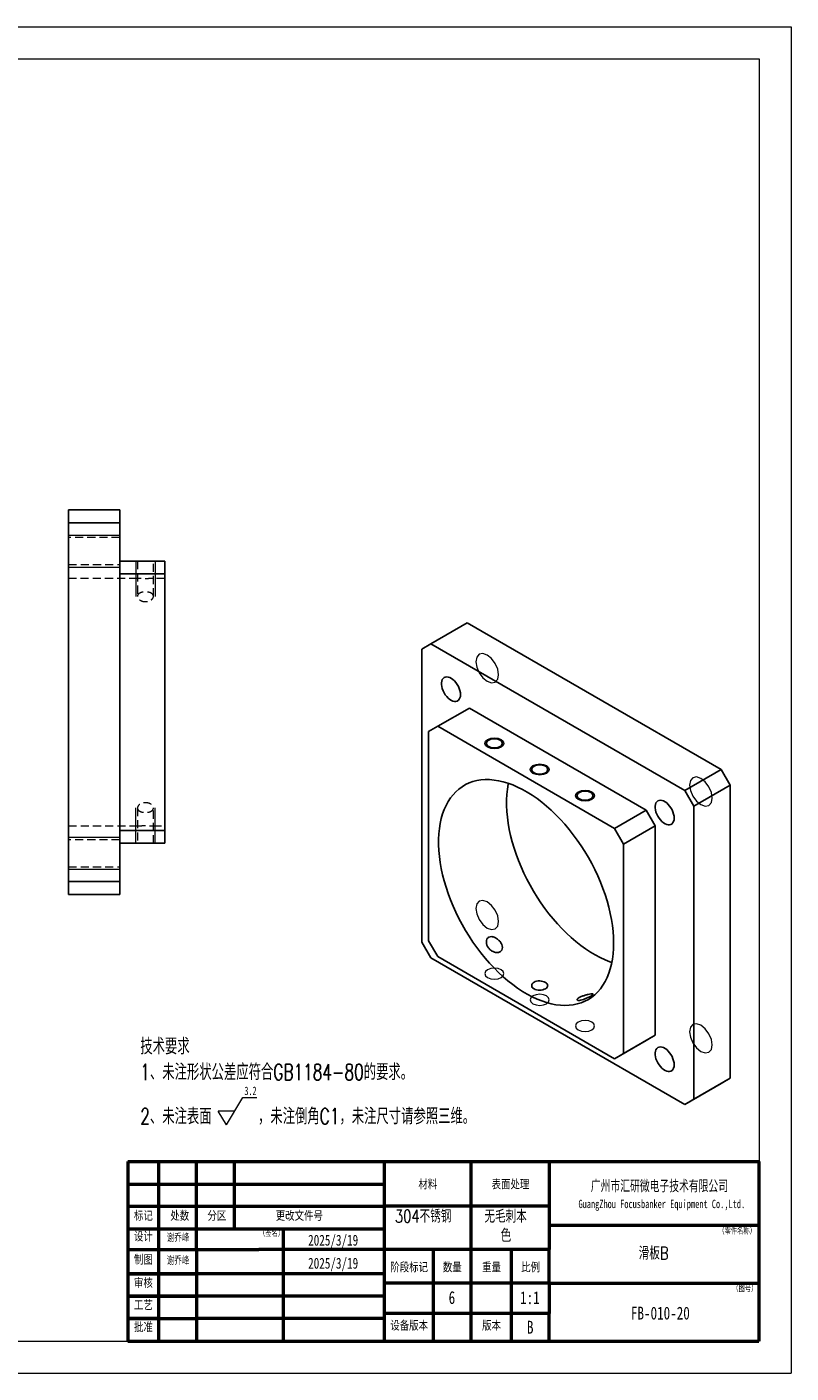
# Model space of a CAD drawing. Header units: millimetres. Extents: x 0 to 297, y 0 to 210.
# Tile 2 of 2: x 178 to 297, y 0 to 210. Entities that reach past the tile are written whole.
import ezdxf

# ---------------------------------------------------------------- set-up
doc = ezdxf.new("R2010")
doc.units = ezdxf.units.MM
doc.linetypes.add('HIDDEN', pattern=[1.905, 1.27, -0.635])
doc.styles.add('SLDTEXTSTYLE0', font='TXT', dxfattribs={"width": 0.7, "bigfont": 'bigfont'})
doc.styles.add('SLDTEXTSTYLE1', font='TXT', dxfattribs={"width": 0.7})
doc.styles.add('SLDTEXTSTYLE2', font='TXT', dxfattribs={"width": 0.75, "bigfont": 'bigfont'})
doc.styles.add('SLDTEXTSTYLE3', font='TXT', dxfattribs={"width": 0.75})

# ---------------------------------------------------------------- blocks, each defined once
blk = doc.blocks.new('SW_NOTE_0')
at = {"color": 0, "linetype": 'Continuous', "lineweight": 0}
for p, q in [((13.44, -10.29), (15.97, -6.01)), ((15.97, -6.01), (18.2, -6.01)), ((13.44, -10.29), (12.17, -8.15)), ((14.7, -8.15), (12.17, -8.15))]:
    blk.add_line(p, q, dxfattribs=at)
at = {"color": 0, "linetype": 'Continuous', "lineweight": 0, "attachment_point": 1}
for s, insert, char_height, style in [('技术要求', (0, 3.22), 2.5, 'SLDTEXTSTYLE0'), ('1、未注形状公差应符合GB1184-80的要求。', (0, -0.78), 2.5, 'SLDTEXTSTYLE0'), ('3.2', (16.24, -4.3), 1.323, 'SLDTEXTSTYLE1'), ('2、未注表面', (0, -7.68), 2.5, 'SLDTEXTSTYLE0'), ('，未注倒角C1，未注尺寸请参照三维。', (18.36, -7.68), 2.5, 'SLDTEXTSTYLE0')]:
    blk.add_mtext(s, dxfattribs=dict(at, insert=insert, char_height=char_height, style=style))
blk = doc.blocks.new('SW_NOTE_0_1')
at = {"color": 0, "linetype": 'Continuous', "lineweight": 0, "char_height": 2, "attachment_point": 2, "style": 'SLDTEXTSTYLE2'}
for s, insert in [('无毛刺本', (5.25, 2.58)), ('色', (5.31, -0.42))]:
    blk.add_mtext(s, dxfattribs=dict(at, insert=insert))
blk = doc.blocks.new('SW_NOTE_0_2')
at = {"color": 0, "linetype": 'Continuous', "lineweight": 0, "attachment_point": 2}
for s, insert, char_height, style in [('广州市汇研微电子技术有限公司', (16.21, 2.45), 1.9, 'SLDTEXTSTYLE0'), ('GuangZhou Focusbanker Equipment Co.,Ltd.', (16.58, -0.62), 1.3, 'SLDTEXTSTYLE1')]:
    blk.add_mtext(s, dxfattribs=dict(at, insert=insert, char_height=char_height, style=style))

msp = doc.modelspace()

# ---------------------------------------------------------------- linework, layer by layer
at = {"color": 7, "linetype": 'Continuous', "lineweight": 18}
for p, q in [((0, 210), (297, 210)), ((297, 210), (297, 0)), ((10, 205), (292, 205)), ((292, 205), (292, 5)), ((184.291, 130.733), (192.291, 130.733)), ((184.291, 130.733), (192.291, 130.733)), ((194.791, 126.663), (194.791, 123.963)), ((194.791, 126.663), (194.791, 121.17)), ((194.791, 126.663), (194.791, 121.17)), ((197.791, 126.663), (197.791, 123.963)), ((197.791, 126.663), (197.791, 121.17)), ((197.791, 126.663), (197.791, 121.17)), ((184.291, 125.733), (192.291, 125.733)), ((184.291, 125.733), (192.291, 125.733)), ((194.791, 82.663), (194.791, 88.156)), ((194.791, 82.663), (194.791, 88.156)), ((197.791, 82.663), (197.791, 88.156)), ((197.791, 82.663), (197.791, 88.156)), ((194.791, 82.663), (194.791, 85.363)), ((197.791, 82.663), (197.791, 85.363)), ((184.291, 83.593), (192.291, 83.593)), ((184.291, 83.593), (192.291, 83.593)), ((184.291, 78.593), (192.291, 78.593)), ((184.291, 78.593), (192.291, 78.593)), ((10, 5), (292, 5)), ((0, 0), (297, 0))]:
    msp.add_line(p, q, dxfattribs=at)
at = {"color": 7, "linetype": 'Continuous', "lineweight": 25}
for p, q in [((184.291, 134.663), (192.291, 134.663)), ((184.291, 132.663), (184.291, 134.663)), ((192.291, 134.663), (192.291, 132.663)), ((192.291, 132.663), (184.291, 132.663)), ((184.291, 132.663), (184.291, 76.663)), ((192.291, 132.663), (192.291, 76.663)), ((192.291, 126.663), (199.291, 126.663)), ((199.291, 126.663), (199.291, 124.663)), ((199.291, 124.663), (192.291, 124.663)), ((199.291, 124.663), (199.291, 84.663)), ((246.474, 117.018), (240.817, 113.753)), ((286.072, 94.159), (246.474, 117.018)), ((240.817, 113.753), (239.403, 112.936)), ((280.415, 90.893), (240.817, 113.753)), ((239.403, 112.936), (239.403, 67.21)), ((246.827, 103.75), (241.878, 100.893)), ((274.404, 87.831), (246.827, 103.75)), ((241.878, 100.893), (240.463, 100.076)), ((269.455, 84.973), (241.878, 100.893)), ((240.463, 100.076), (240.463, 67.415)), ((280.415, 90.893), (286.072, 94.159)), ((286.072, 94.159), (287.486, 91.709)), ((281.829, 88.444), (280.415, 90.893)), ((287.486, 91.709), (281.829, 88.444)), ((287.486, 45.983), (287.486, 91.709)), ((281.829, 42.717), (281.829, 88.444)), ((269.455, 84.973), (274.404, 87.831)), ((274.404, 87.831), (275.819, 85.381)), ((192.291, 84.663), (199.291, 84.663)), ((199.291, 84.663), (199.291, 82.663)), ((270.869, 82.524), (269.455, 84.973)), ((275.819, 85.381), (270.869, 82.524)), ((275.819, 52.719), (275.819, 85.381)), ((199.291, 82.663), (192.291, 82.663)), ((270.869, 49.862), (270.869, 82.524)), ((184.291, 76.663), (192.291, 76.663)), ((184.291, 74.663), (184.291, 76.663)), ((192.291, 76.663), (192.291, 74.663)), ((192.291, 74.663), (184.291, 74.663)), ((239.403, 67.21), (240.817, 64.76)), ((240.463, 67.415), (241.878, 64.965)), ((240.817, 64.76), (280.415, 41.901)), ((241.878, 64.965), (269.455, 49.045)), ((270.869, 49.862), (275.819, 52.719)), ((275.819, 52.719), (274.404, 51.903)), ((274.404, 51.903), (269.455, 49.045)), ((269.455, 49.045), (270.869, 49.862)), ((286.072, 45.166), (280.415, 41.901)), ((281.829, 42.717), (287.486, 45.983)), ((287.486, 45.983), (286.072, 45.166)), ((280.415, 41.901), (281.829, 42.717))]:
    msp.add_line(p, q, dxfattribs=at)
at = {"color": 7, "linetype": 'HIDDEN', "lineweight": 18}
for p, q in [((192.291, 130.333), (184.291, 130.333)), ((184.291, 126.133), (192.291, 126.133)), ((195.041, 126.663), (195.041, 121.17)), ((197.541, 121.17), (197.541, 126.663)), ((195.045, 123.963), (184.291, 123.963)), ((199.291, 123.963), (197.541, 123.963)), ((195.042, 121.199), (195.049, 121.17)), ((195.041, 88.156), (195.041, 82.663)), ((197.541, 82.663), (197.541, 88.158)), ((184.291, 85.363), (195.041, 85.363)), ((197.525, 85.363), (199.291, 85.363)), ((192.291, 83.193), (184.291, 83.193)), ((184.291, 78.993), (192.291, 78.993))]:
    msp.add_line(p, q, dxfattribs=at)
at = {"color": 7, "linetype": 'Continuous', "lineweight": 50}
for p, q in [((193.542, 32.994), (291.987, 32.994)), ((193.542, 32.994), (193.542, 4.994)), ((198.334, 32.994), (198.334, 19.266)), ((204.271, 22.494), (204.271, 32.994)), ((210.199, 22.494), (210.199, 32.994)), ((233.542, 32.994), (233.542, 4.994)), ((247.07, 32.994), (247.07, 19.266)), ((259.243, 32.77), (259.243, 19.266)), ((291.987, 32.994), (291.987, 4.994)), ((193.542, 29.494), (233.542, 29.494)), ((193.542, 29.494), (198.542, 29.494)), ((193.542, 26.018), (233.542, 26.018)), ((193.542, 26.018), (198.542, 26.018)), ((259.243, 26.018), (233.542, 26.018)), ((193.542, 22.494), (233.542, 22.494)), ((193.542, 22.494), (198.334, 22.494)), ((198.334, 22.494), (198.334, 19.266)), ((204.271, 19.266), (204.271, 22.494)), ((217.761, 22.494), (217.761, 4.994)), ((259.243, 23.077), (291.987, 23.077)), ((193.542, 19.266), (198.334, 19.266)), ((193.542, 19.266), (198.334, 19.266)), ((198.334, 19.266), (204.271, 19.266)), ((198.334, 19.266), (198.334, 15.494)), ((198.334, 19.266), (204.271, 19.266)), ((198.334, 19.266), (198.334, 15.494)), ((204.271, 19.266), (204.271, 15.494)), ((204.271, 19.266), (213.966, 19.266)), ((204.271, 19.266), (213.966, 19.266)), ((219.542, 19.266), (213.966, 19.266)), ((225.542, 19.266), (219.542, 19.266)), ((234.897, 19.266), (225.542, 19.266)), ((259.243, 19.266), (234.897, 19.266)), ((241.162, 19.266), (241.162, 4.994)), ((247.07, 19.266), (247.07, 4.994)), ((253.334, 19.266), (253.334, 4.994)), ((259.243, 14.022), (259.243, 19.266)), ((193.542, 15.494), (198.334, 15.494)), ((198.334, 15.494), (193.542, 15.494)), ((198.334, 15.494), (198.334, 11.994)), ((198.334, 15.494), (204.271, 15.494)), ((204.271, 15.494), (198.334, 15.494)), ((198.334, 15.494), (198.334, 11.994)), ((204.271, 15.494), (204.271, 11.994)), ((213.966, 15.494), (204.271, 15.494)), ((219.542, 15.494), (213.966, 15.494)), ((225.542, 15.494), (219.542, 15.494)), ((233.542, 15.494), (225.542, 15.494)), ((259.243, 14.022), (233.542, 14.022)), ((259.243, 14.022), (291.987, 14.022)), ((259.243, 14.022), (259.243, 9.295)), ((198.334, 11.994), (193.542, 11.994)), ((193.542, 11.994), (198.334, 11.994)), ((198.334, 11.994), (198.334, 8.494)), ((204.271, 11.994), (198.334, 11.994)), ((198.334, 11.994), (204.271, 11.994)), ((198.334, 11.994), (198.334, 8.494)), ((204.271, 11.994), (204.271, 8.494)), ((213.966, 11.994), (204.271, 11.994)), ((219.542, 11.994), (213.966, 11.994)), ((225.542, 11.994), (219.542, 11.994)), ((233.542, 11.994), (225.542, 11.994)), ((193.542, 8.494), (198.334, 8.494)), ((198.334, 8.494), (193.542, 8.494)), ((198.334, 8.494), (198.334, 4.994)), ((198.334, 8.494), (204.271, 8.494)), ((198.334, 8.494), (204.271, 8.494)), ((198.334, 8.494), (198.334, 4.994)), ((204.271, 8.494), (204.271, 4.994)), ((213.966, 8.494), (204.271, 8.494)), ((219.542, 8.494), (213.966, 8.494)), ((225.542, 8.494), (219.542, 8.494)), ((233.542, 8.494), (225.542, 8.494)), ((259.243, 9.295), (233.542, 9.295)), ((259.243, 4.994), (259.243, 9.295)), ((193.542, 4.994), (291.987, 4.994))]:
    msp.add_line(p, q, dxfattribs=at)
at = {"color": 7, "linetype": 'Continuous', "lineweight": 18, "flags": 128}
for points in [[(249.606, 112.001), (248.93, 112.236), (248.356, 112.125), (247.973, 111.683), (247.838, 110.98), (247.973, 110.121), (248.356, 109.238), (248.93, 108.464), (249.606, 107.918), (250.283, 107.683), (250.856, 107.794), (251.239, 108.235), (251.374, 108.939), (251.239, 109.798), (250.856, 110.681), (250.283, 111.455), (249.606, 112.001)], [(249.656, 97.627), (249.331, 97.908), (249.216, 98.24), (249.331, 98.571), (249.656, 98.852), (250.142, 99.04), (250.716, 99.106), (251.29, 99.04), (251.777, 98.852), (252.102, 98.571), (252.216, 98.24), (252.102, 97.908), (251.777, 97.627), (251.29, 97.44), (250.716, 97.374), (250.142, 97.44), (249.656, 97.627)], [(256.727, 93.545), (256.402, 93.826), (256.287, 94.158), (256.402, 94.489), (256.727, 94.77), (257.213, 94.958), (257.787, 95.024), (258.361, 94.958), (258.848, 94.77), (259.173, 94.489), (259.287, 94.158), (259.173, 93.826), (258.848, 93.545), (258.361, 93.358), (257.787, 93.292), (257.213, 93.358), (256.727, 93.545)], [(282.939, 92.758), (282.263, 92.993), (281.689, 92.882), (281.306, 92.441), (281.171, 91.737), (281.306, 90.878), (281.689, 89.995), (282.263, 89.221), (282.939, 88.675), (283.616, 88.44), (284.189, 88.552), (284.572, 88.993), (284.707, 89.696), (284.572, 90.555), (284.189, 91.439), (283.616, 92.212), (282.939, 92.758)], [(263.798, 89.463), (263.473, 89.744), (263.359, 90.076), (263.473, 90.407), (263.798, 90.688), (264.285, 90.876), (264.859, 90.942), (265.433, 90.876), (265.919, 90.688), (266.244, 90.407), (266.359, 90.076), (266.244, 89.744), (265.919, 89.463), (265.433, 89.276), (264.859, 89.21), (264.285, 89.276), (263.798, 89.463)], [(249.606, 73.509), (248.93, 73.744), (248.356, 73.633), (247.973, 73.192), (247.838, 72.488), (247.973, 71.629), (248.356, 70.746), (248.93, 69.972), (249.606, 69.426), (250.283, 69.191), (250.856, 69.303), (251.239, 69.744), (251.374, 70.447), (251.239, 71.306), (250.856, 72.19), (250.283, 72.963), (249.606, 73.509)], [(251.777, 62.924), (251.29, 63.112), (250.716, 63.178), (250.142, 63.112), (249.656, 62.924), (249.331, 62.643), (249.216, 62.312), (249.331, 61.981), (249.656, 61.7), (250.142, 61.512), (250.716, 61.446), (251.29, 61.512), (251.777, 61.7), (252.102, 61.981), (252.216, 62.312), (252.102, 62.643), (251.777, 62.924)], [(258.848, 58.842), (258.361, 59.03), (257.787, 59.096), (257.213, 59.03), (256.727, 58.842), (256.402, 58.561), (256.287, 58.23), (256.402, 57.898), (256.727, 57.618), (257.213, 57.43), (257.787, 57.364), (258.361, 57.43), (258.848, 57.618), (259.173, 57.898), (259.287, 58.23), (259.173, 58.561), (258.848, 58.842)], [(265.919, 54.76), (265.433, 54.948), (264.859, 55.014), (264.285, 54.948), (263.798, 54.76), (263.473, 54.479), (263.359, 54.148), (263.473, 53.816), (263.798, 53.536), (264.285, 53.348), (264.859, 53.282), (265.433, 53.348), (265.919, 53.536), (266.244, 53.816), (266.359, 54.148), (266.244, 54.479), (265.919, 54.76)], [(282.939, 54.266), (282.263, 54.501), (281.689, 54.39), (281.306, 53.949), (281.171, 53.245), (281.306, 52.387), (281.689, 51.503), (282.263, 50.73), (282.939, 50.184), (283.616, 49.948), (284.189, 50.06), (284.572, 50.501), (284.707, 51.204), (284.572, 52.063), (284.189, 52.947), (283.616, 53.72), (282.939, 54.266)]]:
    msp.add_lwpolyline(points, dxfattribs=at)
at = {"color": 7, "linetype": 'Continuous', "lineweight": 25, "flags": 128}
for points in [[(245.434, 105.837), (245.413, 106.139), (245.349, 106.457), (245.246, 106.782), (245.105, 107.104), (244.93, 107.415), (244.728, 107.705), (244.503, 107.965), (244.262, 108.189), (244.012, 108.371), (243.761, 108.504), (243.515, 108.584), (243.281, 108.611), (243.066, 108.582), (242.877, 108.499), (242.719, 108.364), (242.596, 108.181), (242.512, 107.955), (242.47, 107.693), (242.47, 107.403), (242.512, 107.091), (242.596, 106.769), (242.719, 106.444), (242.877, 106.126), (243.066, 105.825), (243.281, 105.549), (243.515, 105.305), (243.761, 105.102), (244.012, 104.944), (244.262, 104.837), (244.503, 104.783), (244.728, 104.784), (244.93, 104.84), (245.105, 104.95), (245.246, 105.109), (245.349, 105.314), (245.413, 105.559), (245.434, 105.837)], [(249.833, 97.729), (250.051, 97.629), (250.304, 97.559), (250.576, 97.523), (250.856, 97.523), (251.129, 97.559), (251.381, 97.629), (251.6, 97.729), (251.775, 97.856), (251.896, 98.001), (251.959, 98.159), (251.959, 98.321), (251.896, 98.478), (251.775, 98.624), (251.6, 98.75), (251.381, 98.851), (251.129, 98.921), (250.856, 98.957), (250.576, 98.957), (250.304, 98.921), (250.051, 98.851), (249.833, 98.75), (249.658, 98.624), (249.537, 98.478), (249.474, 98.321), (249.474, 98.159), (249.537, 98.001), (249.658, 97.856), (249.833, 97.729)], [(256.904, 93.647), (257.122, 93.547), (257.375, 93.477), (257.648, 93.441), (257.927, 93.441), (258.2, 93.477), (258.453, 93.547), (258.671, 93.647), (258.846, 93.774), (258.967, 93.919), (259.03, 94.077), (259.03, 94.238), (258.967, 94.396), (258.846, 94.542), (258.671, 94.668), (258.453, 94.769), (258.2, 94.839), (257.927, 94.875), (257.648, 94.875), (257.375, 94.839), (257.122, 94.769), (256.904, 94.668), (256.729, 94.542), (256.608, 94.396), (256.545, 94.238), (256.545, 94.077), (256.608, 93.919), (256.729, 93.774), (256.904, 93.647)], [(269.313, 67.091), (269.292, 67.979), (269.229, 68.888), (269.124, 69.817), (268.977, 70.761), (268.789, 71.718), (268.561, 72.686), (268.293, 73.66), (267.985, 74.639), (267.64, 75.618), (267.257, 76.596), (266.839, 77.568), (266.386, 78.533), (265.901, 79.486), (265.383, 80.425), (264.835, 81.348), (264.259, 82.251), (263.657, 83.131), (263.03, 83.986), (262.38, 84.814), (261.709, 85.611), (261.02, 86.375), (260.314, 87.103), (259.594, 87.794), (258.861, 88.446), (258.119, 89.056), (257.369, 89.622), (256.614, 90.143), (255.856, 90.617), (255.097, 91.043), (254.34, 91.419), (253.587, 91.745), (252.841, 92.018), (252.103, 92.239), (251.377, 92.406), (250.663, 92.519), (249.966, 92.579), (249.285, 92.583), (248.625, 92.534), (247.986, 92.43), (247.371, 92.272), (246.781, 92.06), (246.219, 91.796), (245.687, 91.48), (245.185, 91.112), (244.715, 90.695), (244.28, 90.229), (243.879, 89.716), (243.515, 89.158), (243.189, 88.555), (242.901, 87.911), (242.652, 87.227), (242.444, 86.504), (242.277, 85.746), (242.151, 84.955), (242.066, 84.133), (242.024, 83.283), (242.024, 82.406), (242.066, 81.507), (242.151, 80.588), (242.277, 79.651), (242.444, 78.7), (242.652, 77.737), (242.901, 76.766), (243.189, 75.789), (243.515, 74.81), (243.879, 73.831), (244.28, 72.856), (244.715, 71.887), (245.185, 70.927), (245.687, 69.981), (246.219, 69.049), (246.781, 68.136), (247.371, 67.244), (247.986, 66.376), (248.625, 65.535), (249.285, 64.722), (249.966, 63.942), (250.663, 63.195), (251.377, 62.485), (252.103, 61.813), (252.841, 61.182), (253.587, 60.594), (254.34, 60.05), (255.097, 59.552), (255.856, 59.102), (256.614, 58.701), (257.369, 58.35), (258.119, 58.051), (258.861, 57.803), (259.594, 57.609), (260.314, 57.469), (261.02, 57.383), (261.709, 57.351), (262.38, 57.373), (263.03, 57.45), (263.657, 57.581), (264.259, 57.766), (264.835, 58.004), (265.383, 58.294), (265.901, 58.636), (266.386, 59.028), (266.839, 59.47), (267.257, 59.96), (267.64, 60.496), (267.985, 61.076), (268.293, 61.7), (268.561, 62.365), (268.789, 63.068), (268.977, 63.809), (269.124, 64.584), (269.229, 65.391), (269.292, 66.227), (269.313, 67.091)], [(252.908, 91.996), (252.883, 91.869), (252.757, 91.078), (252.673, 90.256), (252.631, 89.406), (252.631, 88.529), (252.673, 87.63), (252.757, 86.711), (252.883, 85.774), (253.051, 84.823), (253.259, 83.86), (253.507, 82.889), (253.795, 81.912), (254.122, 80.933), (254.486, 79.954), (254.886, 78.979), (255.322, 78.01), (255.791, 77.05), (256.293, 76.104), (256.826, 75.172), (257.388, 74.259), (257.977, 73.367), (258.592, 72.499), (259.231, 71.658), (259.892, 70.845), (260.572, 70.065), (261.27, 69.318), (261.983, 68.608), (262.71, 67.936), (263.448, 67.305), (264.194, 66.717), (264.947, 66.173), (265.704, 65.675), (266.462, 65.225), (267.221, 64.824), (267.976, 64.473), (268.726, 64.174), (269.031, 64.066)], [(263.975, 89.565), (264.193, 89.465), (264.446, 89.395), (264.719, 89.359), (264.998, 89.359), (265.271, 89.395), (265.524, 89.465), (265.742, 89.565), (265.917, 89.692), (266.038, 89.837), (266.101, 89.995), (266.101, 90.156), (266.038, 90.314), (265.917, 90.46), (265.742, 90.586), (265.524, 90.687), (265.271, 90.757), (264.998, 90.793), (264.719, 90.793), (264.446, 90.757), (264.193, 90.687), (263.975, 90.586), (263.8, 90.46), (263.679, 90.314), (263.616, 90.156), (263.616, 89.995), (263.679, 89.837), (263.8, 89.692), (263.975, 89.565)], [(278.767, 86.594), (278.746, 86.896), (278.683, 87.214), (278.579, 87.539), (278.438, 87.861), (278.263, 88.172), (278.061, 88.462), (277.836, 88.723), (277.595, 88.947), (277.345, 89.128), (277.094, 89.261), (276.848, 89.342), (276.614, 89.368), (276.399, 89.339), (276.21, 89.256), (276.052, 89.122), (275.929, 88.939), (275.845, 88.713), (275.803, 88.451), (275.803, 88.16), (275.845, 87.849), (275.929, 87.526), (276.052, 87.201), (276.21, 86.883), (276.399, 86.582), (276.614, 86.306), (276.848, 86.063), (277.094, 85.859), (277.345, 85.702), (277.595, 85.594), (277.836, 85.54), (278.061, 85.541), (278.263, 85.598), (278.438, 85.707), (278.579, 85.866), (278.683, 86.072), (278.746, 86.316), (278.767, 86.594)], [(278.767, 48.102), (278.746, 48.404), (278.683, 48.722), (278.579, 49.047), (278.438, 49.37), (278.263, 49.68), (278.061, 49.97), (277.836, 50.231), (277.595, 50.455), (277.345, 50.636), (277.094, 50.769), (276.848, 50.85), (276.614, 50.876), (276.399, 50.848), (276.21, 50.765), (276.052, 50.63), (275.929, 50.447), (275.845, 50.221), (275.803, 49.959), (275.803, 49.668), (275.845, 49.357), (275.929, 49.034), (276.052, 48.709), (276.21, 48.392), (276.399, 48.09), (276.614, 47.814), (276.848, 47.571), (277.094, 47.367), (277.345, 47.21), (277.595, 47.103), (277.836, 47.049), (278.061, 47.05), (278.263, 47.106), (278.438, 47.215), (278.579, 47.375), (278.683, 47.58), (278.746, 47.825), (278.767, 48.102)]]:
    msp.add_lwpolyline(points, dxfattribs=at)
at = {"color": 7, "linetype": 'HIDDEN', "lineweight": 18}
for points, knots in [([(197.541, 123.963), (197.537, 123.963), (197.531, 123.962), (197.476, 123.959), (197.39, 123.954), (197.273, 123.947), (197.128, 123.94), (196.959, 123.934), (196.77, 123.928), (196.57, 123.924), (196.359, 123.922), (196.149, 123.922), (195.941, 123.925), (195.744, 123.93), (195.562, 123.936), (195.401, 123.943), (195.265, 123.95), (195.158, 123.956), (195.084, 123.96), (195.044, 123.963), (195.045, 123.963), (195.045, 123.963)], [0, 0, 0, 0, 0.052851, 0.1072366, 0.160087, 0.2144663, 0.2673859, 0.3218372, 0.3748001, 0.429303, 0.4821899, 0.5366153, 0.5894256, 0.6437653, 0.6966178, 0.7509975, 0.8039451, 0.8584278, 0.9113752, 0.9658635, 1, 1, 1, 1]), ([(197.541, 121.17), (197.541, 121.077), (197.514, 120.985), (197.406, 120.803), (197.326, 120.714), (197.168, 120.594), (197.108, 120.556), (196.977, 120.488), (196.906, 120.457), (196.674, 120.379), (196.5, 120.348), (196.144, 120.342), (195.965, 120.367), (195.649, 120.461), (195.51, 120.529), (195.173, 120.764), (195.052, 120.959), (195.036, 121.235), (195.058, 121.326), (195.135, 121.453), (195.167, 121.493), (195.246, 121.57), (195.294, 121.607), (195.402, 121.674), (195.462, 121.704), (195.596, 121.758), (195.67, 121.782), (195.827, 121.821), (195.909, 121.837), (196.081, 121.858), (196.17, 121.864), (196.348, 121.866), (196.438, 121.863), (196.612, 121.846), (196.696, 121.833), (196.94, 121.78), (197.082, 121.727), (197.311, 121.597), (197.398, 121.52), (197.512, 121.354), (197.541, 121.263), (197.541, 121.17)], [0, 0, 0, 0, 0.0625, 0.0625, 0.125, 0.125, 0.15625, 0.15625, 0.1875, 0.1875, 0.25, 0.25, 0.3125, 0.3125, 0.375, 0.375, 0.5, 0.5, 0.5625, 0.5625, 0.59375, 0.59375, 0.625, 0.625, 0.65625, 0.65625, 0.6875, 0.6875, 0.71875, 0.71875, 0.75, 0.75, 0.78125, 0.78125, 0.8125, 0.8125, 0.875, 0.875, 0.9375, 0.9375, 1, 1, 1, 1]), ([(195.041, 88.156), (195.041, 88.248), (195.068, 88.34), (195.175, 88.523), (195.256, 88.612), (195.414, 88.731), (195.474, 88.77), (195.605, 88.838), (195.676, 88.868), (195.908, 88.946), (196.082, 88.977), (196.438, 88.984), (196.616, 88.958), (196.933, 88.864), (197.072, 88.796), (197.409, 88.562), (197.529, 88.367), (197.545, 88.091), (197.523, 87.999), (197.447, 87.873), (197.414, 87.833), (197.335, 87.756), (197.287, 87.719), (197.179, 87.652), (197.119, 87.622), (196.986, 87.567), (196.911, 87.543), (196.755, 87.504), (196.673, 87.489), (196.501, 87.468), (196.411, 87.462), (196.234, 87.459), (196.144, 87.463), (195.969, 87.48), (195.885, 87.493), (195.642, 87.546), (195.499, 87.599), (195.271, 87.728), (195.183, 87.805), (195.069, 87.972), (195.041, 88.063), (195.041, 88.156)], [0, 0, 0, 0, 0.0625, 0.0625, 0.125, 0.125, 0.15625, 0.15625, 0.1875, 0.1875, 0.25, 0.25, 0.3125, 0.3125, 0.375, 0.375, 0.5, 0.5, 0.5625, 0.5625, 0.59375, 0.59375, 0.625, 0.625, 0.65625, 0.65625, 0.6875, 0.6875, 0.71875, 0.71875, 0.75, 0.75, 0.78125, 0.78125, 0.8125, 0.8125, 0.875, 0.875, 0.9375, 0.9375, 1, 1, 1, 1]), ([(195.041, 85.363), (195.055, 85.364), (195.082, 85.366), (195.297, 85.378), (195.614, 85.393), (196.01, 85.403), (196.437, 85.404), (196.846, 85.397), (197.196, 85.383), (197.434, 85.37), (197.548, 85.362), (197.53, 85.364), (197.525, 85.364)], [0, 0, 0, 0, 0.1072175, 0.2144295, 0.3217824, 0.4292282, 0.5365206, 0.6436525, 0.7508675, 0.8582791, 0.9656945, 1, 1, 1, 1])]:
    msp.add_open_spline(points, degree=3, knots=knots, dxfattribs=at)
at = {"color": 7, "linetype": 'Continuous', "lineweight": 25}
for points, knots in [([(251.6, 67.307), (251.492, 67.445), (251.369, 67.57), (251.092, 67.791), (250.94, 67.885), (250.704, 67.99), (250.622, 68.019), (250.46, 68.062), (250.379, 68.076), (250.137, 68.09), (249.984, 68.062), (249.726, 67.925), (249.624, 67.817), (249.494, 67.557), (249.465, 67.405), (249.47, 66.935), (249.595, 66.606), (249.905, 66.188), (250.03, 66.06), (250.24, 65.898), (250.313, 65.849), (250.467, 65.762), (250.548, 65.724), (250.712, 65.662), (250.795, 65.639), (250.962, 65.607), (251.048, 65.599), (251.211, 65.601), (251.29, 65.61), (251.442, 65.645), (251.513, 65.672), (251.642, 65.741), (251.7, 65.784), (251.8, 65.882), (251.842, 65.938), (251.941, 66.122), (251.97, 66.265), (251.962, 66.562), (251.924, 66.718), (251.798, 67.02), (251.708, 67.169), (251.6, 67.307)], [0, 0, 0, 0, 0.0625, 0.0625, 0.125, 0.125, 0.15625, 0.15625, 0.1875, 0.1875, 0.25, 0.25, 0.3125, 0.3125, 0.375, 0.375, 0.5, 0.5, 0.5625, 0.5625, 0.59375, 0.59375, 0.625, 0.625, 0.65625, 0.65625, 0.6875, 0.6875, 0.71875, 0.71875, 0.75, 0.75, 0.78125, 0.78125, 0.8125, 0.8125, 0.875, 0.875, 0.9375, 0.9375, 1, 1, 1, 1]), ([(258.671, 60.945), (258.555, 61.012), (258.417, 61.067), (258.114, 61.145), (257.95, 61.168), (257.624, 61.177), (257.46, 61.162), (257.159, 61.097), (257.019, 61.045), (256.789, 60.912), (256.696, 60.83), (256.57, 60.649), (256.538, 60.551), (256.537, 60.352), (256.57, 60.254), (256.664, 60.118), (256.702, 60.076), (256.793, 59.995), (256.846, 59.958), (257.019, 59.858), (257.158, 59.806), (257.459, 59.74), (257.623, 59.725), (257.949, 59.734), (258.113, 59.757), (258.416, 59.835), (258.554, 59.89), (258.787, 60.024), (258.879, 60.102), (258.973, 60.228), (258.997, 60.272), (259.029, 60.36), (259.037, 60.406), (259.038, 60.54), (259.005, 60.631), (258.881, 60.799), (258.788, 60.877), (258.671, 60.945)], [0, 0, 0, 0, 0.0625, 0.0625, 0.125, 0.125, 0.1875, 0.1875, 0.25, 0.25, 0.3125, 0.3125, 0.375, 0.375, 0.4375, 0.4375, 0.46875, 0.46875, 0.5, 0.5, 0.5625, 0.5625, 0.625, 0.625, 0.6875, 0.6875, 0.75, 0.75, 0.8125, 0.8125, 0.84375, 0.84375, 0.875, 0.875, 0.9375, 0.9375, 1, 1, 1, 1]), ([(265.742, 59.143), (265.634, 59.13), (265.509, 59.108), (265.295, 59.061), (265.218, 59.043), (265.063, 59.003), (264.983, 58.981), (264.818, 58.931), (264.733, 58.903), (264.566, 58.845), (264.484, 58.814), (264.24, 58.715), (264.088, 58.642), (263.839, 58.496), (263.743, 58.424), (263.654, 58.329), (263.633, 58.3), (263.609, 58.246), (263.606, 58.223), (263.63, 58.121), (263.779, 58.095), (264.222, 58.157), (264.513, 58.241), (264.914, 58.397), (264.995, 58.431), (265.157, 58.501), (265.24, 58.538), (265.478, 58.652), (265.63, 58.731), (265.879, 58.876), (265.974, 58.941), (266.091, 59.043), (266.115, 59.081), (266.1, 59.134), (266.062, 59.149), (265.938, 59.16), (265.851, 59.156), (265.742, 59.143)], [0, 0, 0, 0, 0.0625, 0.0625, 0.09375, 0.09375, 0.125, 0.125, 0.15625, 0.15625, 0.1875, 0.1875, 0.25, 0.25, 0.3125, 0.3125, 0.34375, 0.34375, 0.375, 0.375, 0.5, 0.5, 0.625, 0.625, 0.65625, 0.65625, 0.6875, 0.6875, 0.75, 0.75, 0.8125, 0.8125, 0.875, 0.875, 0.9375, 0.9375, 1, 1, 1, 1])]:
    msp.add_open_spline(points, degree=3, knots=knots, dxfattribs=at)

# ---------------------------------------------------------------- block references
at = {"color": 7, "linetype": 'Continuous', "lineweight": 0}
for name, p in [('SW_NOTE_0', (195.489, 48.993)), ('SW_NOTE_0_2', (260.255, 27.657)), ('SW_NOTE_0_1', (247.221, 22.884))]:
    msp.add_blockref(name, p, dxfattribs=at)

# ---------------------------------------------------------------- texts
at = {"color": 7, "linetype": 'Continuous', "lineweight": 0, "attachment_point": 2}
for s, insert, char_height, style in [('材料', (240.341, 30.163), 1.5, 'SLDTEXTSTYLE0'), ('表面处理', (253.227, 30.163), 1.5, 'SLDTEXTSTYLE0'), ('标记', (195.973, 25.255), 1.5, 'SLDTEXTSTYLE0'), ('处数', (201.646, 25.255), 1.5, 'SLDTEXTSTYLE0'), ('分区', (207.435, 25.255), 1.5, 'SLDTEXTSTYLE0'), ('更改文件号', (220.292, 25.255), 1.5, 'SLDTEXTSTYLE0'), ('304不锈钢', (239.607, 25.482), 2, 'SLDTEXTSTYLE2'), ('设计', (195.973, 22.023), 1.5, 'SLDTEXTSTYLE0'), ('谢乔峰', (201.374, 21.642), 1.2, 'SLDTEXTSTYLE0'), ('（签名）', (215.966, 22.288), 1, 'SLDTEXTSTYLE0'), ('2025/3/19', (225.574, 21.583), 1.7, 'SLDTEXTSTYLE3'), ('（零件名称）', (288.587, 22.633), 1, 'SLDTEXTSTYLE0'), ('滑板B', (275.558, 19.709), 2, 'SLDTEXTSTYLE2'), ('制图', (195.973, 18.41), 1.5, 'SLDTEXTSTYLE0'), ('谢乔峰', (201.374, 18.094), 1.2, 'SLDTEXTSTYLE0'), ('2025/3/19', (225.574, 17.989), 1.7, 'SLDTEXTSTYLE3'), ('阶段标记', (237.423, 17.225), 1.5, 'SLDTEXTSTYLE0'), ('数量', (244.151, 17.225), 1.5, 'SLDTEXTSTYLE0'), ('重量', (250.275, 17.225), 1.5, 'SLDTEXTSTYLE0'), ('比例', (256.362, 17.225), 1.5, 'SLDTEXTSTYLE0'), ('审核', (195.973, 14.783), 1.5, 'SLDTEXTSTYLE0'), ('6', (244.096, 12.781), 2, 'SLDTEXTSTYLE3'), ('1:1', (256.26, 12.754), 2, 'SLDTEXTSTYLE3'), ('（图号）', (289.784, 13.66), 1, 'SLDTEXTSTYLE0'), ('工艺', (195.973, 11.319), 1.5, 'SLDTEXTSTYLE0'), ('FB-010-20', (276.613, 10.358), 2, 'SLDTEXTSTYLE3'), ('批准', (195.973, 7.889), 1.5, 'SLDTEXTSTYLE0'), ('设备版本', (237.423, 8.133), 1.5, 'SLDTEXTSTYLE0'), ('版本', (250.275, 8.133), 1.5, 'SLDTEXTSTYLE0'), ('B', (256.311, 8.154), 2, 'SLDTEXTSTYLE3')]:
    msp.add_mtext(s, dxfattribs=dict(at, insert=insert, char_height=char_height, style=style))

doc.saveas('drawing.dxf')
